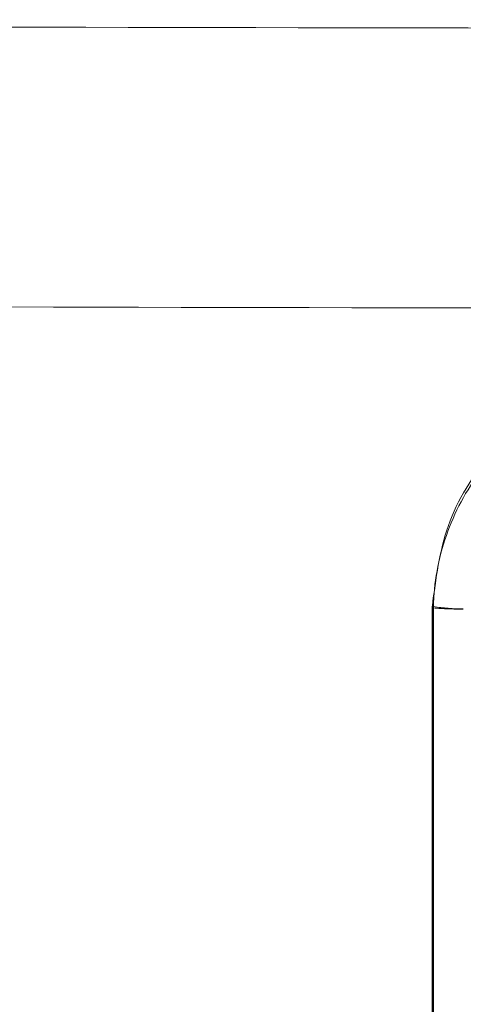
# Model space of a CAD drawing. Header units: millimetres. Extents: x 2 to 601, y 5 to 415.
# Tile 8 of 139: x 44.292 to 45.267, y 44.16 to 46.323. Entities that reach past the tile are written whole.
import ezdxf

# ---------------------------------------------------------------- set-up
doc = ezdxf.new("R2010")
doc.units = ezdxf.units.MM
doc.linetypes.add('PHANTOM', pattern=[12.7, 6.35, -1.27, 1.27, -1.27, 1.27, -1.27])

msp = doc.modelspace()

# ---------------------------------------------------------------- linework, layer by layer
at = {"color": 7, "linetype": 'Continuous', "lineweight": 15}
for p, q in [((45.199, 45.0322), (45.199, 25.7069)), ((45.1991, 45.0351), (45.1991, 45.035))]:
    msp.add_line(p, q, dxfattribs=at)
at = {"color": 7, "linetype": 'PHANTOM', "lineweight": 0}
for p, q in [((45.199, 45.0322), (45.1991, 45.0322)), ((45.1991, 45.035), (45.2014, 45.0339)), ((45.1991, 45.035), (45.1991, 45.0322)), ((45.2013, 45.031), (45.1991, 45.0322)), ((45.1991, 45.0322), (45.1991, 25.7068)), ((45.2013, 45.031), (45.2013, 25.714))]:
    msp.add_line(p, q, dxfattribs=at)
for centre, radius, start, end in [((45.3003, 45.031), 0.099, 178.3418, 179.9984), ((45.2562, 45.6489), 0.6204, 264.9236, 271.0124), ((45.2697, 45.4803), 0.4516, 261.2933, 269.6756)]:
    msp.add_arc(centre, radius, start, end, dxfattribs=at)
for points, knots in [([(41.1887, 46.3233), (41.682, 46.3199), (42.6685, 46.313), (44.1579, 46.3067), (45.1533, 46.3053), (45.6513, 46.3045)], [0, 0, 0, 0, 0.333242, 0.666365, 1, 1, 1, 1]), ([(45.5843, 45.6897), (45.0845, 45.6905), (44.0848, 45.692), (42.5888, 45.6982), (41.5975, 45.705), (41.1018, 45.7084)], [0, 0, 0, 0, 0.3333292, 0.6666617, 1, 1, 1, 1]), ([(45.2014, 45.0339), (45.2018, 45.0433), (45.2047, 45.1064), (45.2336, 45.2232), (45.3219, 45.3672), (45.4527, 45.4755), (45.5467, 45.5042), (45.5926, 45.5183)], [0, 0, 0, 0, 0.0396523, 0.2654283, 0.4962282, 0.753665, 1, 1, 1, 1])]:
    msp.add_open_spline(points, degree=3, knots=knots, dxfattribs=at)
at = {"color": 7, "linetype": 'Continuous', "lineweight": 15}
for points, knots in [([(45.5844, 45.5353), (45.5435, 45.52), (45.446, 45.4834), (45.3196, 45.3735), (45.2221, 45.216), (45.2068, 45.0954), (45.1991, 45.035)], [0, 0, 0, 0, 0.193661, 0.4625, 0.731261, 1, 1, 1, 1]), ([(45.1991, 45.0351), (45.1991, 45.0346), (45.199, 45.0336), (45.1991, 45.0327), (45.1991, 45.0322)], [0, 0, 0, 0, 0.525025, 1, 1, 1, 1])]:
    msp.add_open_spline(points, degree=3, knots=knots, dxfattribs=at)

doc.saveas('drawing.dxf')
